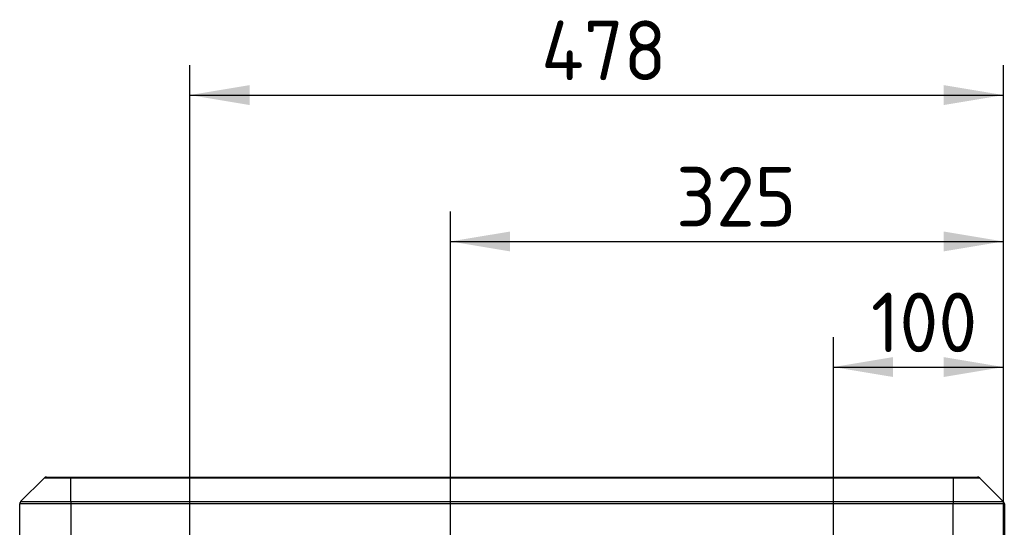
# Model space of a CAD drawing. Header units: millimetres. Extents: x 0 to 821, y 0 to 1422.
# Tile 7 of 13: x 263 to 379, y 932 to 991. Entities that reach past the tile are written whole.
import ezdxf
from ezdxf.enums import TextEntityAlignment as Align

# ---------------------------------------------------------------- set-up
doc = ezdxf.new("R2010")
doc.units = ezdxf.units.MM
doc.layers.add('Domyślne', color=7, linetype='Continuous')
doc.layers.add('DRZWI_PIANKOWE1', color=7, linetype='Continuous')
doc.styles.add('SEACAD_Solid_Edge_ISO', font='seiso.ttf')
doc.dimstyles.new('ISO_(mm)', dxfattribs={"dimtxt": 7, "dimasz": 7, "dimexe": 3.5, "dimexo": 0, "dimgap": 1.75, "dimtad": 1, "dimdec": 0, "dimlfac": 5, "dimrnd": 10, "dimtxsty": 'SEACAD_Solid_Edge_ISO', "dimblk1": '_SE_FILLED', "dimblk2": '_SE_FILLED', "dimsah": 1, "dimcen": 3.5, "dimadec": 0, "dimazin": 0, "dimtfac": 0.5, "dimtdec": 4, "dimtmove": 0, "dimatfit": 3, "dimfxl": 1, "dimarcsym": 0})

# ---------------------------------------------------------------- blocks, each defined once
blk = doc.blocks.new('SE3')
at = {"layer": 'DRZWI_PIANKOWE1', "color": 7, "linetype": 'Continuous'}
for p, q in [((263.59, 934.55), (266.36, 937.31)), ((269.48, 937.31), (266.36, 937.31)), ((266.64, 937.43), (269.48, 937.43)), ((269.48, 937.43), (373.17, 937.43)), ((269.48, 937.31), (269.48, 937.43)), ((373.17, 937.31), (269.48, 937.31)), ((269.48, 934.55), (269.48, 937.31)), ((373.17, 937.43), (376, 937.43)), ((373.17, 937.31), (373.17, 937.43)), ((373.17, 937.31), (373.17, 934.55)), ((376.28, 937.31), (373.17, 937.31)), ((376.28, 937.31), (379.05, 934.55)), ((263.48, 930.43), (263.48, 934.27)), ((269.48, 934.27), (263.48, 934.27)), ((263.59, 934.55), (269.48, 934.55)), ((269.48, 934.55), (373.17, 934.55)), ((269.48, 934.55), (269.48, 934.27)), ((269.48, 934.27), (269.48, 930.43)), ((373.17, 934.27), (269.48, 934.27)), ((373.17, 934.55), (379.05, 934.55)), ((373.17, 934.55), (373.17, 934.27)), ((373.17, 930.43), (373.17, 934.27)), ((379.17, 934.27), (373.17, 934.27)), ((379.17, 934.27), (379.17, 930.43))]:
    blk.add_line(p, q, dxfattribs=at)
for centre, start, end in [((266.64, 937.03), 90, 135), ((376, 937.03), 45, 90), ((263.88, 934.27), 135, 180), ((378.77, 934.27), 0, 45)]:
    blk.add_arc(centre, 0.4, start, end, dxfattribs=at)
blk = doc.blocks.new('DMBLK7')
at = {"layer": 'Domyślne', "linetype": 'Continuous'}
for points in [[(366.08, 951.52), (359.08, 950.35), (366.08, 949.19)], [(372.06, 951.52), (372.06, 949.19), (379.06, 950.35)]]:
    blk.add_hatch(color=7, dxfattribs=at).paths.add_polyline_path(points)
at = {"layer": 'Domyślne', "color": 7, "linetype": 'Continuous'}
for p, q in [((359.08, 894.55), (359.08, 953.85)), ((379.06, 928.95), (379.06, 953.85)), ((359.08, 950.35), (379.06, 950.35))]:
    blk.add_line(p, q, dxfattribs=at)
at = {"layer": 'Domyślne', "color": 7, "linetype": 'Continuous', "style": 'SEACAD_Solid_Edge_ISO'}
blk.add_text('100', height=7, dxfattribs=at).set_placement((363.5, 959.1), align=Align.TOP_LEFT)
blk = doc.blocks.new('_SE_FILLED')
at = {"color": 0}
blk.add_line((0, 0), (-1, 0), dxfattribs=at)
blk.add_solid([(0, 0), (-1, -0.1665), (-1, 0.1665), (0, 0)], dxfattribs=at)
blk = doc.blocks.new('DMBLK8')
at = {"layer": 'Domyślne', "linetype": 'Continuous'}
for points in [[(321.08, 966.27), (314.08, 965.11), (321.08, 963.94)], [(372.06, 966.27), (372.06, 963.94), (379.06, 965.11)]]:
    blk.add_hatch(color=7, dxfattribs=at).paths.add_polyline_path(points)
at = {"layer": 'Domyślne', "color": 7, "linetype": 'Continuous'}
for p, q in [((314.08, 914.55), (314.08, 968.61)), ((379.06, 928.95), (379.06, 968.61)), ((314.08, 965.11), (379.06, 965.11))]:
    blk.add_line(p, q, dxfattribs=at)
at = {"layer": 'Domyślne', "color": 7, "linetype": 'Continuous', "style": 'SEACAD_Solid_Edge_ISO'}
blk.add_text('325', height=7, dxfattribs=at).set_placement((340.6, 973.86), align=Align.TOP_LEFT)
blk = doc.blocks.new('DMBLK9')
at = {"layer": 'Domyślne', "linetype": 'Continuous'}
for points in [[(290.48, 983.47), (283.48, 982.3), (290.48, 981.13)], [(372.06, 983.47), (372.06, 981.13), (379.06, 982.3)]]:
    blk.add_hatch(color=7, dxfattribs=at).paths.add_polyline_path(points)
at = {"layer": 'Domyślne', "color": 7, "linetype": 'Continuous'}
for p, q in [((283.48, 914.55), (283.48, 985.8)), ((379.06, 928.95), (379.06, 985.8)), ((283.48, 982.3), (379.06, 982.3))]:
    blk.add_line(p, q, dxfattribs=at)
at = {"layer": 'Domyślne', "color": 7, "linetype": 'Continuous', "style": 'SEACAD_Solid_Edge_ISO'}
blk.add_text('478', height=7, dxfattribs=at).set_placement((324.75, 991.05), align=Align.TOP_LEFT)

msp = doc.modelspace()

# ---------------------------------------------------------------- block references
at = {"layer": 'Domyślne'}
msp.add_blockref('SE3', (0, 0), dxfattribs=at)

# ---------------------------------------------------------------- dimensions: what is measured, and where the dimension line sits
at = {"layer": 'Domyślne', "color": 7, "linetype": 'Continuous'}
for base, p1, picture, middle in [((379.0624, 982.301), (283.4767, 914.5484), 'DMBLK9', (331.2695, 982.301)), ((379.0624, 965.1082), (314.0767, 914.5484), 'DMBLK8', (346.5695, 965.1082)), ((379.0624, 950.3549), (359.0767, 894.5484), 'DMBLK7', (369.0695, 950.3549))]:
    dim = msp.add_linear_dim(base=base, p1=p1, p2=(379.0624, 928.9489), text='\\A1;<>', dimstyle='ISO_(mm)', override={"dimrnd": 0, "dimtdec": 2}, dxfattribs=at)
    dim.commit()
    dim.dimension.update_dxf_attribs({"geometry": picture, "text_midpoint": middle, "dimtype": 160})

doc.saveas('drawing.dxf')
